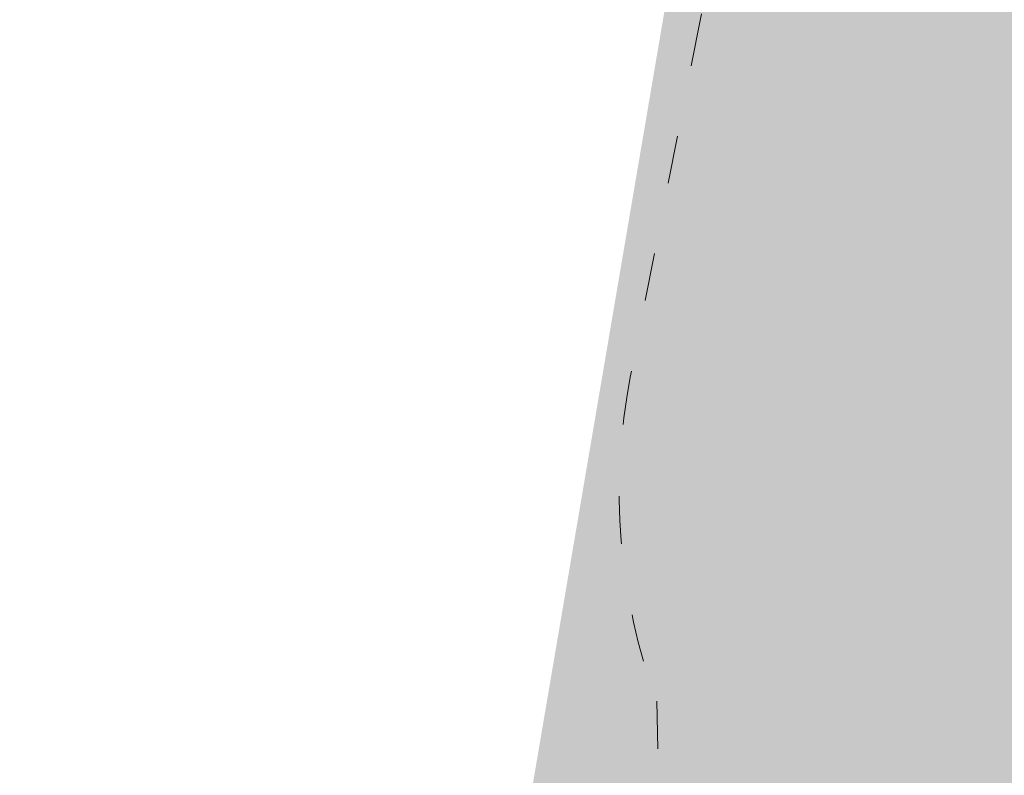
# Model space of a CAD drawing. Header units: inches. Extents: x -433 to 341, y -109 to 237.
# Tile 118 of 256: x -351.79 to -349.32, y 34.45 to 36.35. Entities that reach past the tile are written whole.
import ezdxf

# ---------------------------------------------------------------- set-up
doc = ezdxf.new("R2010")
doc.units = ezdxf.units.IN
doc.header["$MEASUREMENT"] = 0
doc.linetypes.add('ACAD_ISO03W100', pattern=[30, 12, -18])
for name, color, linetype, lineweight in [('1_mata', 7, 'Continuous', 5), ('1_projektowane', 7, 'Continuous', 5), ('1_trawa', 82, 'Continuous', 5), ('strefa', 7, 'ACAD_ISO03W100', 5)]:
    doc.layers.add(name, color=color, linetype=linetype, lineweight=lineweight)
picture_1 = doc.add_image_def('image1.jpg', size_in_pixel=(9921, 7015))

# ---------------------------------------------------------------- blocks, each defined once
blk = doc.blocks.new('fkkffkkf')
at = {"layer": 'strefa', "color": 0, "ltscale": 0.01}
blk.add_lwpolyline([(122.6177, 25.3827, 0.257734), (121.3483, 26.0836), (120.4327, 26.0836, 0.138494), (119.6481, 25.862, 0.366444), (118.3956, 24.3826), (118.3956, 23.9123, 0.238766), (119.0079, 22.7032, 0.323841), (120.4327, 21.6723), (121.3483, 21.6723, 0.258033), (122.6186, 22.3746, 0.253075), (123.2801, 23.621), (123.2801, 24.1357, 0.253264)], format="xyb", close=True, dxfattribs=at)

msp = doc.modelspace()

# ---------------------------------------------------------------- hatches: boundary and pattern name
at = {"layer": '1_trawa'}
h = msp.add_hatch(dxfattribs=at)
h.set_pattern_fill('GRASS', color=256, scale=0.5)
h.set_pattern_definition([(90, (-330.8982, 0), (-0.3535534, 0.3535534), [0.09375, -0.6133568]), (45, (-330.8982, 0), (-0.3535534, 0.3535534), [0.09375, -0.40625]), (135, (-330.8982, 0), (-0.3535534, -0.3535534), [0.09375, -0.40625])])
h.paths.add_polyline_path([(-348.534, 46.0021), (-350.5175, 34.3585), (-350.4589, 34.3585), (-350.8046, 32.7514), (-347.0678, 32.1178), (-347.4656, 33.4722), (-344.5872, 34.3177), (-344.4051, 36.9465), (-345.878, 37.2304), (-344.9316, 42.1401), (-341.9859, 41.5722), (-342.9322, 36.6626), (-344.4051, 36.9465), (-344.5872, 34.3177), (-344.5139, 34.0681), (-344.0702, 32.5577), (-341.818, 33.1037), (-338.6447, 33.2189), (-338.8526, 34.7997), (-337.3591, 34.9223), (-335.5616, 43.6288), (-343.3637, 45.1889)])
h.paths.add_polyline_path([(-350.8046, 32.7514), (-351.6667, 28.2246), (-344.9454, 27.0189), (-338.427, 28.8347), (-338.2728, 28.8692), (-338.4126, 30.1563), (-338.5852, 33.2267), (-341.818, 33.1037), (-344.0702, 32.5577), (-342.8962, 28.5609), (-345.7746, 27.7154), (-347.0678, 32.1178)])
h.paths.add_polyline_path([(-338.8049, 12.4075), (-337.7845, 20.6073), (-350.6691, 21.5558), (-350.5378, 24.1561), (-357.276, 24.533), (-357.5885, 18.9399), (-357.0399, 18.9093), (-356.99, 18.9066), (-357.0713, 17.411), (-351.5812, 17.0688), (-351.3207, 19.5543), (-345.1459, 19.2738), (-345.5172, 13.3328)])
h.paths.add_polyline_path([(-357.4947, 20.6175), (-370.0389, 21.1882), (-370.5199, 12.2972), (-360.3926, 11.5827), (-359.9334, 19.1059), (-363.299, 19.3045), (-363.4619, 16.3089), (-365.4589, 16.4175), (-365.5403, 14.9197), (-369.5344, 15.1368), (-369.1499, 19.6496), (-357.5859, 18.9412)])

# ---------------------------------------------------------------- block references
at = {"layer": '1_projektowane', "rotation": 78.92617656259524}
msp.add_blockref('fkkffkkf', (-347.7945, -87.7484), dxfattribs=at)

# ---------------------------------------------------------------- pictures from other files: only their frames are drawn
at = {"layer": '1_mata'}
image = msp.add_image(picture_1, insert=(-284.1864, -108.6544), size_in_units=(210.5211, 148.8565), rotation=90, dxfattribs=dict(at, fade=30))
image.dxf.flags = 7

doc.saveas('drawing.dxf')
